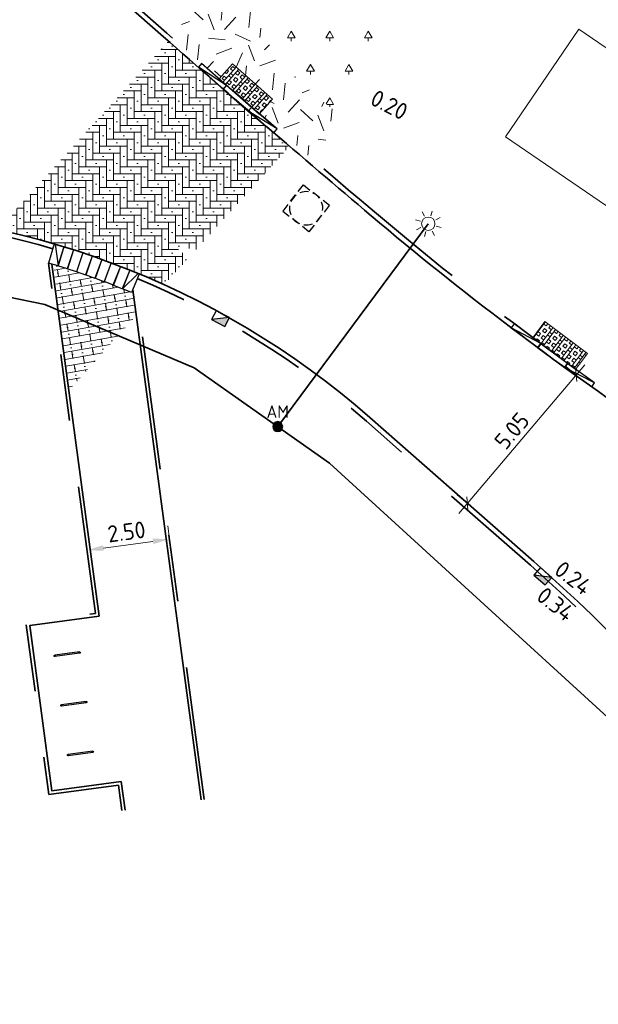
# Model space of a CAD drawing. Header units: metres. Extents: x 109063 to 109671, y 521086 to 521391.
# Tile 57 of 85: x 109285 to 109302, y 521247 to 521276. Entities that reach past the tile are written whole.
import ezdxf
from ezdxf.enums import TextEntityAlignment as Align
from ezdxf.lldxf.tags import DXFTag

# ---------------------------------------------------------------- set-up
doc = ezdxf.new("R2010")
doc.units = ezdxf.units.M
doc.header["$PDMODE"] = 2
doc.linetypes.add('VH-OPSLUITBAND-SO', pattern=[10, 4, -2, 2, -2])
doc.linetypes.add('VH-TROTTOIRBAND-SO', pattern=[15, 5, -2, 2, -2, 2, -2])
for name, color, linetype, lineweight in [('N-WE-GR-BEPLANTING_NATUUR_BOS-A-200', 92, 'Continuous', 18), ('N-WE-GR-GRAS-A-200', 62, 'Continuous', 18), ('N-WE-IE-MEUBILAIR_WEGMEUBILAIR_FIETSENREK-S', 7, 'Continuous', 25), ('N-WE-KL-ET_LS_OV_LICHTMAST-S', 190, 'Continuous', 25), ('N-WE-OV-HULPSTUK_MOF-S-200', 190, 'Continuous', 25), ('N-WE-OV-KABEL_GROEP3-G', 130, 'OV-KABEL-SO', 35), ('N-WE-RI-HWA_KOLK_TROTTOIRKOLK-S-200', 150, 'Continuous', 25), ('N-WE-RI-PUT-S-200', 7, 'Continuous', 25), ('N-WE-VH-GRASBETONTEGELS-A-200', 253, 'Continuous', 18), ('N-WE-VH-KANTOPSLUITING_ELEMENT_INRIT-S', 7, 'Continuous', 25), ('N-WE-VH-KANTOPSLUITING_OPSLUITBAND_100X200-G', 150, 'VH-OPSLUITBAND-SO', 35), ('N-WE-VH-KANTOPSLUITING_TROTTOIRBAND_130X150-G', 210, 'VH-TROTTOIRBAND-SO', 35), ('N-WE-VH-KANTOPSLUITING_TROTTOIRBAND_VB_130 150X250_PARKEERBAND-S', 210, 'Continuous', 25), ('N-WE-VH-KANTVERHARDING_WEG-G', 4, 'Continuous', 35), ('N-WE-VH-VERHARDING-G', 7, 'Continuous', 35), ('X-XX-AL-M', 7, 'Continuous', 18), ('X-XX-AL-T25', 7, 'Continuous', 25)]:
    doc.layers.add(name, color=color, linetype=linetype, lineweight=lineweight)
for name, color, linetype, lineweight, true_color in [('N-WE-GR-BOOMVAK-G', 7, 'Continuous', 18, 0xcc6600), ('N-WE-OV-KABEL_AANSLUITKABEL-G', 3, 'OV-KABEL-SO', 35, 0x00ff00), ('N-WE-VH-VERHARDING_STRAATBAKSTEEN-A', 7, 'Continuous', 18, 0xa50029), ('N-WE-VH-VERHARDING_STRAATBAKSTEEN_VOETPAD-A', 7, 'Continuous', 18, 0xe60000)]:
    doc.layers.add(name, color=color, linetype=linetype, lineweight=lineweight, true_color=true_color)
doc.layers.get('0').freeze()
doc.styles.add('NLCS-ISO', font='NLCS-ISO.ttf')
doc.styles.add('NLCS-ISO-M200-T25', font='NLCS-ISO.ttf', dxfattribs={"height": 0.5})
doc.styles.get("Standard").update_dxf_attribs({"font": 'isocpeur.ttf'})
tags = doc.linetypes.add('OV-KABEL-SO', pattern='A,4,-1,[103,NLCS.SHX,S=0.75,R=0,X=0,Y=0],-1,4,-1.5,["0V",Standard,S=1,R=0,X=0,Y=-0.5],-3', length=14.5).pattern_tags.tags
tags[18] = DXFTag(74, 10)
doc.dimstyles.new('NLCS-M200-T25-PIJL_L2_H2', dxfattribs={"dimscale": 0.2, "dimtxt": 2.5, "dimasz": 2.5, "dimexe": 2, "dimexo": 2, "dimgap": 0.7, "dimtad": 1, "dimzin": 0, "dimdsep": 46, "dimtxsty": 'NLCS-ISO-M200-T25', "dimcen": 0, "dimdle": 2, "dimclrd": 256, "dimclre": 256, "dimclrt": 256, "dimazin": 0, "dimtfac": 1, "dimtdec": 3, "dimtofl": 0, "dimtmove": 0, "dimatfit": 3, "dimfxl": 2, "dimfxlon": 1, "dimtfillclr": 256, "dimtolj": 1, "dimtzin": 0, "dimlwd": -1, "dimlwe": -1, "dimarcsym": 0})
doc.dimstyles.new('NLCS-M200-T25-SCHRAP_L2_H2', dxfattribs={"dimscale": 0.2, "dimtxt": 2.5, "dimasz": 1.4, "dimexe": 2, "dimexo": 2, "dimgap": 0.7, "dimtad": 1, "dimzin": 0, "dimdsep": 46, "dimtxsty": 'NLCS-ISO-M200-T25', "dimblk": 'OBLIQUE', "dimcen": 0, "dimdle": 2, "dimclrd": 256, "dimclre": 256, "dimclrt": 256, "dimazin": 0, "dimtfac": 1, "dimtdec": 3, "dimtofl": 0, "dimtmove": 0, "dimatfit": 3, "dimldrblk": 'OBLIQUE', "dimfxl": 2, "dimfxlon": 1, "dimtfillclr": 256, "dimtolj": 1, "dimtzin": 0, "dimlwd": -1, "dimlwe": -1, "dimarcsym": 0})
pattern_1 = [(0, (0, 0), (0.207, 0.207), [0.828, -0.414]), (270, (0, 0.621), (0.207, 0.207), [0.828, -0.414]), (0, (0.5175, 0.1035), (0.207, 0.207), [0, -1.242]), (0, (0.1035, 0.3105), (0.207, 0.207), [0, -1.242])]

# ---------------------------------------------------------------- blocks, each defined once
blk = doc.blocks.new('SKL-ET_OV_LICHTMAST-SO')
at = {"color": 0, "linetype": 'ByBlock', "lineweight": 18}
for points in [[(0, 2), (0, 1.25)], [(-1.25, 0), (-2, 0)], [(-1.41, 1.41), (-0.88, 0.88)], [(0.88, 0.88), (1.41, 1.41)], [(2, 0), (1.25, 0)], [(-1.41, -1.41), (-0.88, -0.88)], [(0, -1.25), (0, -2)], [(0.88, -0.88), (1.41, -1.41)]]:
    blk.add_lwpolyline(points, dxfattribs=at)
blk.add_circle((0, 0), 1, dxfattribs=at)
blk = doc.blocks.new('*D173')
at = {"layer": 'Defpoints', "color": 0, "transparency": 16777216}
for p in [(109289.402, 521260.578), (109289.403, 521260.573), (109286.925, 521260.241)]:
    blk.add_point(p, dxfattribs=at)
at = {"layer": 'X-XX-AL-M', "transparency": 16777216}
for p, q in [((109289.402, 521260.578), (109289.349, 521260.974)), ((109286.924, 521260.246), (109286.871, 521260.643)), ((109287.42, 521260.313), (109288.907, 521260.512))]:
    blk.add_line(p, q, dxfattribs=at)
for points in [[(109287.409, 521260.395), (109287.431, 521260.23), (109286.924, 521260.246)], [(109288.896, 521260.594), (109288.918, 521260.429), (109289.402, 521260.578)]]:
    blk.add_solid(points, dxfattribs=at)
at = {"layer": 'X-XX-AL-M', "transparency": 16777216, "insert": (109288.112, 521260.799), "char_height": 0.5, "attachment_point": 5, "rotation": 7.6193, "style": 'NLCS-ISO-M200-T25', "bg_fill": 3, "box_fill_scale": 1.1, "bg_fill_color": 256, "bg_fill_true_color": 13158600, "bg_fill_transparency": 0}
blk.add_mtext('\\A1;2.50', dxfattribs=at)
blk = doc.blocks.new('_Oblique')
at = {"color": 0, "linetype": 'ByBlock', "lineweight": -2}
blk.add_line((-0.5, -0.5), (0.5, 0.5), dxfattribs=at)
blk = doc.blocks.new('*D225')
at = {"layer": 'Defpoints', "color": 0, "transparency": 16777216}
for p in [(109301.603, 521265.5), (109301.745, 521265.378), (109298.482, 521261.53)]:
    blk.add_point(p, dxfattribs=at)
at = {"layer": 'X-XX-AL-M', "transparency": 16777216}
for p, q in [((109298.081, 521261.346), (109301.861, 521265.805)), ((109301.603, 521265.5), (109301.297, 521265.758)), ((109298.34, 521261.651), (109298.034, 521261.91))]:
    blk.add_line(p, q, dxfattribs=at)
at = {"layer": 'X-XX-AL-M', "transparency": 16777216, "xscale": 0.28, "yscale": 0.28, "zscale": 0.28}
for p, rotation in [((109301.603, 521265.5), 49.70377855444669), ((109298.34, 521261.651), 229.7037785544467)]:
    blk.add_blockref('_Oblique', p, dxfattribs=dict(at, rotation=rotation))
at = {"layer": 'X-XX-AL-M', "transparency": 16777216, "insert": (109299.674, 521263.828), "char_height": 0.5, "attachment_point": 5, "rotation": 49.7038, "style": 'NLCS-ISO-M200-T25', "bg_fill": 3, "box_fill_scale": 1.1, "bg_fill_color": 256, "bg_fill_true_color": 13158600, "bg_fill_transparency": 0}
blk.add_mtext('\\A1;5.05', dxfattribs=at)
blk = doc.blocks.new('SRI-KOLK_TROTTOIR-SO')
blk.add_hatch(color=256).paths.add_polyline_path([(1.125, 1.5), (-1.125, 1.5), (-1.125, 0)])
blk.add_line((-1.125, 0), (1.125, 1.5))
at = {"flags": 128}
blk.add_lwpolyline([(-1.125, 0), (1.125, 0), (1.125, 1.5), (-1.125, 1.5)], close=True, dxfattribs=at)
blk = doc.blocks.new('SIE-WEG_FIETSNIET')
for p, q in [((-0.375, 0.02), (-0.375, -0.02)), ((0.375, 0.02), (-0.375, 0.02)), ((0.375, 0.02), (0.375, -0.02)), ((0.375, -0.02), (-0.375, -0.02))]:
    blk.add_line(p, q)
for centre in [(-0.375, 0), (0.375, 0)]:
    blk.add_circle(centre, 0.02)
blk = doc.blocks.new('N-SVH-VB_150X170')
at = {"layer": 'N-WE-VH-KANTOPSLUITING_TROTTOIRBAND_VB_130 150X250_PARKEERBAND-S'}
blk.add_lwpolyline([(0.5, 0.15), (-0.5, 0.15), (-0.5, 0), (0.5, 0)], close=True, dxfattribs=at)
blk = doc.blocks.new('*U362')
at = {"layer": 'N-WE-VH-GRASBETONTEGELS-A-200', "true_color": 0x66cc00}
h = blk.add_hatch(dxfattribs=at)
h.set_pattern_fill('BOX', color=72, scale=0.015)
h.paths.add_polyline_path([(-0.9, -0.15), (-1.3, -0.15), (-1.3, -0.75), (-0.9, -0.75)])
h = blk.add_hatch(dxfattribs=at)
h.set_pattern_fill('BOX', color=72, scale=0.015)
h.paths.add_polyline_path([(-0.5, -0.15), (-0.9, -0.15), (-0.9, -0.75), (-0.5, -0.75)])
h = blk.add_hatch(dxfattribs=at)
h.set_pattern_fill('BOX', color=72, scale=0.015)
h.paths.add_polyline_path([(-0.1, -0.15), (-0.5, -0.15), (-0.5, -0.75), (-0.1, -0.75)])
h = blk.add_hatch(dxfattribs=at)
h.set_pattern_fill('BOX', color=72, scale=0.015)
h.paths.add_polyline_path([(0.3, -0.15), (-0.1, -0.15), (-0.1, -0.75), (0.3, -0.75)])
at = {"layer": 'N-WE-VH-VERHARDING-G', "lineweight": 18}
blk.add_lwpolyline([(-1.3, -0.75), (0.3, -0.75), (0.3, -0.15), (-1.3, -0.15)], close=True, dxfattribs=at)
at = {"layer": 'N-WE-VH-KANTOPSLUITING_TROTTOIRBAND_VB_130 150X250_PARKEERBAND-S'}
blk.add_blockref('N-SVH-VB_150X170', (-0.5, -0.15), dxfattribs=at)
blk = doc.blocks.new('*U276')
blk.add_lwpolyline([(-1, -0.15), (0, -0.15), (0, 0), (-1, 0)], close=True)
blk.add_lwpolyline([(-1, -0.15), (0, 0)])
blk = doc.blocks.new('SVH-INRITELEMENT_130 150_600X200X300_RECHTS')
for p, q in [((0, 0.6), (0.3, 0.6)), ((0, 0), (0, 0.6)), ((0.269, 0), (0, 0.6)), ((0.3, 0), (0.3, 0.6)), ((0, 0), (0.3, 0))]:
    blk.add_line(p, q)
blk = doc.blocks.new('SVH-INRITELEMENT_130 150_600X200X300_LINKS')
for p, q in [((0, 0.6), (0.3, 0.6)), ((0, 0), (0, 0.6)), ((0.031, 0), (0.3, 0.6)), ((0.3, 0), (0.3, 0.6)), ((0, 0), (0.3, 0))]:
    blk.add_line(p, q)
blk = doc.blocks.new('SVH-INRITELEMENT_130 150_600X200X300_MIDDEN')
for p, q in [((0, 0.6), (0.3, 0.6)), ((0, 0), (0, 0.6)), ((0.3, 0), (0.3, 0.6)), ((0, 0), (0.3, 0))]:
    blk.add_line(p, q)
blk = doc.blocks.new('SRI-PUT_OPHOOGTEBRENGEN-SO')
for p, q in [((-0.5, 2), (0.5, 2)), ((-2, -0.5), (-2, 0.5)), ((2, -0.5), (2, 0.5)), ((-0.5, -2), (0.5, -2))]:
    blk.add_line(p, q)
for points in [[(-1, 2), (-2, 2), (-2, 1)], [(1, 2), (2, 2), (2, 1)], [(-1, -2), (-2, -2), (-2, -1)], [(1, -2), (2, -2), (2, -1)]]:
    blk.add_lwpolyline(points)
for start, end in [(120, 150), (75.5225, 104.4775), (30, 60), (165.5225, 194.4775), (345.5225, 14.4775), (210, 240), (300, 330), (255.5225, 284.4775)]:
    blk.add_arc((0, 0), 2, start, end)
blk = doc.blocks.new('SOV-HULP_MOF_AFTAKMOF-SO')
h = blk.add_hatch(color=256)
h.dxf.hatch_style = 1
edge = h.paths.add_edge_path()
edge.add_arc((0, 0), 1, 180, 360)
edge.add_arc((0, 0), 1, 0, 180)
at = {"flags": 128}
blk.add_lwpolyline([(-1, 0, 1), (1, 0, 1)], format="xyb", close=True, dxfattribs=at)
at = {"style": 'NLCS-ISO'}
blk.add_attdef('AM', text='', height=2.5, dxfattribs=at).set_placement((0, 3), align=Align.MIDDLE)
at = {"style": 'NLCS-ISO', "flags": 1}
for tag, p in [('OMSCHRIJVING_LEGENDA', (0, -8.43)), ('LOCATIE', (0, -12.22)), ('MASTNUMMER', (0, -16)), ('VAN', (0, -19.78)), ('NAAR', (0, -23.57)), ('AFTAKKING', (0, -27.35)), ('VOEDINGSPUNT', (0, -31.14)), ('GROEPSNUMMER', (0, -34.92)), ('POSITIE_X', (0, -38.71)), ('POSITIE_Y', (0, -42.49)), ('OVERIGE_OPMERKING(EN)_2', (0, -50.06))]:
    blk.add_attdef(tag, p, '', height=1.8, dxfattribs=at)
at = {"style": 'NLCS-ISO'}
blk.add_attdef('OVERIGE_OPMERKING(EN)_1', (0, -46.28), '', height=1.8, dxfattribs=at)

msp = doc.modelspace()

# ---------------------------------------------------------------- hatches: boundary and pattern name
at = {"layer": 'N-WE-GR-BEPLANTING_NATUUR_BOS-A-200'}
h = msp.add_hatch(dxfattribs=at)
h.set_pattern_fill('AGR-BOS-SO', color=256, scale=0.2, pattern_type=2)
h.set_pattern_definition([(0, (109286.0104, 521173.618), (0.57735, 1), [0.23094, -0.92376]), (240, (109286.1259, 521173.818), (0.57735, -1), [0.23094, -0.92376]), (300, (109286.1259, 521173.818), (1.1547, 2e-07), [0.23094, -0.92376]), (270, (109286.1259, 521173.61804), (0.57735, -1), [0.1, -1.9])])
edge = h.paths.add_edge_path()
edge.add_line((109300.189, 521284.669), (109294.446, 521273.355))
edge.add_line((109294.446, 521273.355), (109293.76, 521273.91))
edge.add_arc((109297.824, 521278.934), 6.462, 140.5683, 231.0313, ccw=False)
edge.add_arc((109297.02, 521279.084), 5.76, 88.7978, 136.6375, ccw=False)
edge.add_line((109297.141, 521284.843), (109300.189, 521284.669))
at = {"layer": 'N-WE-GR-GRAS-A-200', "transparency": 33554687}
h = msp.add_hatch(dxfattribs=at)
h.set_pattern_fill('AGR-GRAS_02', color=256, scale=0.2, angle=20.835, pattern_type=2)
h.set_pattern_definition([(20.83497584, (0, 0), (1.15786235, 2.580572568), [0.5, -1.5]), (20.83497584, (0.6013, 1.5128), (1.15786235, 2.580572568), [0.5, -1.5]), (110.83497584, (-0.062, 0.7254), (-2.580572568, 1.15786235), [0.5, -1.5]), (110.83497584, (0.4367, 1.6641), (-2.580572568, 1.15786235), [0.5, -1.5]), (65.83497584, (-0.1241, 1.4507), (-0.711355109, 1.869217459), [0.5, -2.328427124]), (155.83497584, (1.028, 0.3912), (-1.869217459, -0.711355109), [0.5, -2.328427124]), (47.40002704, (0.2539, 0.7386), (1.8692174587, 0.7113551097), [0.5, -3.972135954]), (47.40002704, (0.7394, 1.9933), (1.8692174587, 0.7113551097), [0.5, -3.972135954]), (84.26992466, (1.30845, 0.49795), (-0.7113551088, 1.869217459), [0.5, -3.972135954]), (84.26992466, (0.1472, 1.019), (-0.7113551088, 1.869217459), [0.5, -3.972135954]), (84.26992466, (0.9793, 0.8007), (-0.7113551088, 1.869217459), [0.5, -3.972135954]), (137.40002704, (-0.39125, 1.0281), (-0.7113551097, 1.8692174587), [0.5, -3.972135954]), (174.26992466, (0.2671, 0.42265), (-1.869217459, -0.7113551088), [0.5, -3.972135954])])
h.paths.add_polyline_path([(109289.575, 521275.54), (109291.343, 521280.054), (109291.278, 521278.635), (109291.431, 521277.64), (109291.801, 521276.593), (109292.358, 521275.464), (109292.804, 521274.865), (109293.07, 521274.555), (109293.76, 521273.91), (109294.446, 521273.355), (109293.803, 521271.881), (109292.123, 521273.361), (109292.488, 521273.776), (109291.288, 521274.834), (109290.895, 521274.388)])
at = {"layer": 'N-WE-VH-VERHARDING_STRAATBAKSTEEN-A'}
h = msp.add_hatch(dxfattribs=at)
h.set_pattern_fill('AVH-SBS_DIKFORMAAT_KEPER', color=256, scale=3, pattern_type=2)
h.set_pattern_definition(pattern_1)
h.paths.add_polyline_path([(109289.371, 521275.519), (109286.351, 521272.182), (109289.517, 521269.403, -0.004368), (109290.19, 521269.254), (109292.987, 521272.344)])
h = msp.add_hatch(dxfattribs=at)
h.set_pattern_fill('AVH-SBS_DIKFORMAAT_KEPER', color=256, scale=3, pattern_type=2)
h.set_pattern_definition(pattern_1)
h.paths.add_polyline_path([(109286.351, 521272.182), (109284.499, 521270.136, -0.032125), (109289.517, 521269.403)])
h = msp.add_hatch(dxfattribs=at)
h.set_pattern_fill('AVH-SBS_DIKFORMAAT_KEPER', color=256, scale=3, pattern_type=2)
h.set_pattern_definition(pattern_1)
edge = h.paths.add_edge_path()
edge.add_arc((109278.912, 521245.444), 25, 65.5874, 77.6587)
edge.add_line((109284.256, 521269.867), (109284.499, 521270.136))
edge.add_arc((109281.311, 521230.765), 39.5, 78.0104, 85.3703, ccw=False)
edge.add_line((109289.517, 521269.403), (109289.967, 521269.007))
edge.add_line((109289.967, 521269.007), (109289.245, 521268.209))
at = {"layer": 'N-WE-VH-VERHARDING_STRAATBAKSTEEN_VOETPAD-A'}
h = msp.add_hatch(dxfattribs=at)
h.set_pattern_fill('AVH-SBS_DIKFORMAAT_HALFST-SO', color=256, scale=0.3, angle=10, pattern_type=2)
h.set_pattern_definition([(10, (0, 0), (-0.03594517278, 0.20385520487), []), (100, (0.61157, 0.10784), (-0.6115656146, -0.1078355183), [0.207, -0.207]), (100, (0.26984, 0.2578), (-0.6115656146, -0.1078355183), [0.207, -0.207]), (10, (0.2878, 0.15585), (-0.05391775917, 0.30578280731), [0, -0.3105, 0, 0, 0]), (10, (0.25187, 0.3597), (-0.05391775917, 0.30578280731), [0, -0.3105, 0, 0, 0])])
edge = h.paths.add_edge_path()
edge.add_line((109288.405, 521267.281), (109288.266, 521267.975))
edge.add_arc((109279.124, 521246.128), 23.683, 67.292, 73.3341)
edge.add_line((109285.916, 521268.816), (109286.383, 521265.047))
edge.add_line((109286.383, 521265.047), (109288.405, 521267.281))

# ---------------------------------------------------------------- linework, layer by layer
at = {"layer": 'N-WE-GR-BOOMVAK-G'}
msp.add_lwpolyline([(109304.9, 521273.674), (109302.701, 521270.452), (109299.48, 521272.651), (109301.678, 521275.872)], close=True, dxfattribs=at)
at = {"layer": 'N-WE-OV-KABEL_AANSLUITKABEL-G', "flags": 128}
msp.add_lwpolyline([(109297.167, 521270.041), (109292.649, 521263.953)], dxfattribs=at)
at = {"layer": 'N-WE-VH-KANTOPSLUITING_OPSLUITBAND_100X200-G', "flags": 128}
for points in [[(109287.969, 521252.437), (109287.868, 521253.196), (109285.786, 521252.917), (109285.097, 521258.071), (109287.178, 521258.35), (109285.772, 521268.859)], [(109290.447, 521252.768), (109288.376, 521268.251)]]:
    msp.add_lwpolyline(points, dxfattribs=at)
at = {"layer": 'N-WE-VH-KANTOPSLUITING_TROTTOIRBAND_130X150-G', "flags": 128}
for points in [[(109285.901, 521269.291, 0.07268), (109278.785, 521270.294, 0.002536), (109278.354, 521270.29, 0.08663), (109269.958, 521268.691)], [(109318.23, 521217.951, -0.020993), (109316.961, 521227.11, 0.190842), (109300.232, 521259.794), (109295.309, 521264.117, 0.08202), (109288.434, 521268.398, 0.08202)]]:
    msp.add_lwpolyline(points, format="xyb", dxfattribs=at)
at = {"layer": 'N-WE-VH-KANTVERHARDING_WEG-G', "flags": 128}
msp.add_lwpolyline([(109318.578, 521216.896, -0.02332), (109317.11, 521227.125, 0.190842), (109300.331, 521259.907), (109295.408, 521264.23, 0.18344), (109278.785, 521270.444, 0.002536), (109278.352, 521270.439, 0.091464), (109269.458, 521268.658, 0.026213), (109260.23, 521264.398)], format="xyb", dxfattribs=at)
for points in [[(109287.29, 521258.264), (109285.877, 521268.827)], [(109290.348, 521252.755), (109288.3, 521268.061)], [(109287.953, 521253.308), (109285.872, 521253.03), (109285.209, 521257.985), (109287.29, 521258.264)], [(109288.068, 521252.45), (109287.953, 521253.308)]]:
    msp.add_lwpolyline(points, dxfattribs=at)

# ---------------------------------------------------------------- block references
at = {"layer": 'N-WE-IE-MEUBILAIR_WEGMEUBILAIR_FIETSENREK-S', "rotation": 7.619324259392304}
for p in [(109286.333, 521257.127), (109286.532, 521255.64), (109286.731, 521254.153)]:
    msp.add_blockref('SIE-WEG_FIETSNIET', p, dxfattribs=at)
at = {"layer": 'N-WE-KL-ET_LS_OV_LICHTMAST-S', "xscale": 0.2, "yscale": 0.2, "zscale": 0.2, "rotation": 27.7805159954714}
msp.add_blockref('SKL-ET_OV_LICHTMAST-SO', (109297.167, 521270.041), dxfattribs=at)
at = {"layer": 'N-WE-OV-HULPSTUK_MOF-S-200', "xscale": 0.15, "yscale": 0.15, "zscale": 0.2}
msp.add_blockref('SOV-HULP_MOF_AFTAKMOF-SO', (109292.649, 521263.953), dxfattribs=at).add_auto_attribs({'AM': 'AM'})
at = {"layer": 'N-WE-RI-HWA_KOLK_TROTTOIRKOLK-S-200', "xscale": 0.2, "yscale": 0.2, "zscale": 0.2}
for p, rotation in [((109291.001, 521267.327), 152.8594296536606), ((109300.703, 521259.577), 138.4287080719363)]:
    msp.add_blockref('SRI-KOLK_TROTTOIR-SO', p, dxfattribs=dict(at, rotation=rotation))
at = {"layer": 'N-WE-RI-PUT-S-200', "xscale": 0.25, "yscale": 0.25, "zscale": 0.3, "rotation": 51.87384334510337}
msp.add_blockref('SRI-PUT_OPHOOGTEBRENGEN-SO', (109293.502, 521270.503), dxfattribs=at)
at = {"layer": 'N-WE-VH-KANTOPSLUITING_ELEMENT_INRIT-S'}
for name, p, rotation in [('SVH-INRITELEMENT_130 150_600X200X300_RECHTS', (109286.231, 521269.348), 163.3741144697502), ('SVH-INRITELEMENT_130 150_600X200X300_MIDDEN', (109286.518, 521269.258), 162.5416639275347), ('SVH-INRITELEMENT_130 150_600X200X300_MIDDEN', (109286.803, 521269.164), 161.8025075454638), ('SVH-INRITELEMENT_130 150_600X200X300_MIDDEN', (109287.087, 521269.068), 161.2885083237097), ('SVH-INRITELEMENT_130 150_600X200X300_MIDDEN', (109287.369, 521268.967), 160.4103828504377), ('SVH-INRITELEMENT_130 150_600X200X300_MIDDEN', (109287.651, 521268.863), 159.7529496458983), ('SVH-INRITELEMENT_130 150_600X200X300_MIDDEN', (109287.931, 521268.757), 159.2314283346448), ('SVH-INRITELEMENT_130 150_600X200X300_MIDDEN', (109288.209, 521268.643), 157.6805509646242), ('SVH-INRITELEMENT_130 150_600X200X300_LINKS', (109288.488, 521268.532), 158.3531410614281)]:
    msp.add_blockref(name, p, dxfattribs=dict(at, rotation=rotation))
at = {"layer": 'N-WE-VH-KANTOPSLUITING_TROTTOIRBAND_VB_130 150X250_PARKEERBAND-S'}
for name, p, rotation in [('*U276', (109290.268, 521274.735), 138.5458280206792), ('*U362', (109291.017, 521274.073), 138.6069636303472), ('*U276', (109291.767, 521273.412), 140.1356798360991), ('*U276', (109299.651, 521266.922), 143.1782636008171)]:
    msp.add_blockref(name, p, dxfattribs=dict(at, rotation=rotation))

# ---------------------------------------------------------------- texts
at = {"layer": 'X-XX-AL-T25', "char_height": 0.5, "attachment_point": 1, "style": 'NLCS-ISO-M200-T25'}
for s, insert, rotation in [('0.20', (109295.611, 521274.084), 332.8877), ('0.24', (109301.211, 521259.963), 322.2932), ('0.34', (109300.676, 521259.182), 322.2932)]:
    msp.add_mtext_dynamic_manual_height_columns(s, width=1.41981, gutter_width=2.5, heights=[0], dxfattribs=dict(at, insert=insert, rotation=rotation))

# ---------------------------------------------------------------- next in the draw order: dimensions: what is measured, and where the dimension line sits
at = {"layer": 'X-XX-AL-M'}
dim = msp.add_aligned_dim(p1=(109286.925, 521260.241), p2=(109289.403, 521260.573), distance=0.005, dimstyle='NLCS-M200-T25-PIJL_L2_H2', override={"dimtfill": 1}, dxfattribs=at)
dim.commit()
dim.dimension.update_dxf_attribs({"geometry": '*D173', "text_midpoint": (109288.112, 521260.799)})

# ---------------------------------------------------------------- next in the draw order: linework, layer by layer
at = {"layer": 'N-WE-VH-KANTOPSLUITING_TROTTOIRBAND_130X150-G', "flags": 128}
msp.add_lwpolyline([(109272.924, 521306.585), (109272.265, 521305.221, 0.337025), (109275.838, 521287.602), (109289.325, 521275.759, 0.004682), (109295.55, 521270.396, 0.053123), (109313.064, 521258.525), (109314.539, 521257.739, 0.491668), (109318.606, 521259.697, -0.008576), (109319.127, 521261.969, -0.029925), (109322.796, 521274.73), (109326.729, 521286.261)], format="xyb", dxfattribs=at)
at = {"layer": 'N-WE-VH-KANTVERHARDING_WEG-G', "flags": 128}
msp.add_lwpolyline([(109272.796, 521306.665), (109272.13, 521305.286, 0.337025), (109275.739, 521287.49), (109289.226, 521275.646, 0.004682), (109295.453, 521270.281, 0.053123), (109312.993, 521258.392), (109314.47, 521257.606, 0.491859), (109318.753, 521259.666, -0.008582), (109319.273, 521261.934, -0.029931), (109322.937, 521274.681), (109327.017, 521286.642)], format="xyb", dxfattribs=at)

# ---------------------------------------------------------------- next in the draw order: dimensions: what is measured, and where the dimension line sits
at = {"layer": 'X-XX-AL-M'}
dim = msp.add_aligned_dim(p1=(109298.482, 521261.53), p2=(109301.745, 521265.378), distance=0.187, dimstyle='NLCS-M200-T25-SCHRAP_L2_H2', override={"dimtfill": 1}, dxfattribs=at)
dim.commit()
dim.dimension.update_dxf_attribs({"geometry": '*D225', "text_midpoint": (109299.674, 521263.828)})

# ---------------------------------------------------------------- next in the draw order: linework, layer by layer
at = {"layer": 'N-WE-OV-KABEL_GROEP3-G', "flags": 128}
msp.add_lwpolyline([(109330.453, 521257.784), (109330.192, 521258.943), (109327.168, 521258.264), (109308.933, 521260.633), (109302.778, 521255.014), (109294.204, 521262.859), (109290.144, 521265.716), (109285.664, 521267.614), (109281.463, 521268.48), (109277.025, 521268.558), (109268.429, 521266.295), (109258.741, 521261.977), (109255.811, 521267.919), (109233.159, 521256.284), (109139.458, 521207.268)], dxfattribs=at)

# ---------------------------------------------------------------- next in the draw order: block references
at = {"layer": 'N-WE-VH-KANTOPSLUITING_TROTTOIRBAND_VB_130 150X250_PARKEERBAND-S'}
for name, p, rotation in [('*U362', (109300.452, 521266.322), 143.239399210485), ('*U276', (109301.253, 521265.724), 144.768115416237)]:
    msp.add_blockref(name, p, dxfattribs=dict(at, rotation=rotation))

doc.saveas('drawing.dxf')
